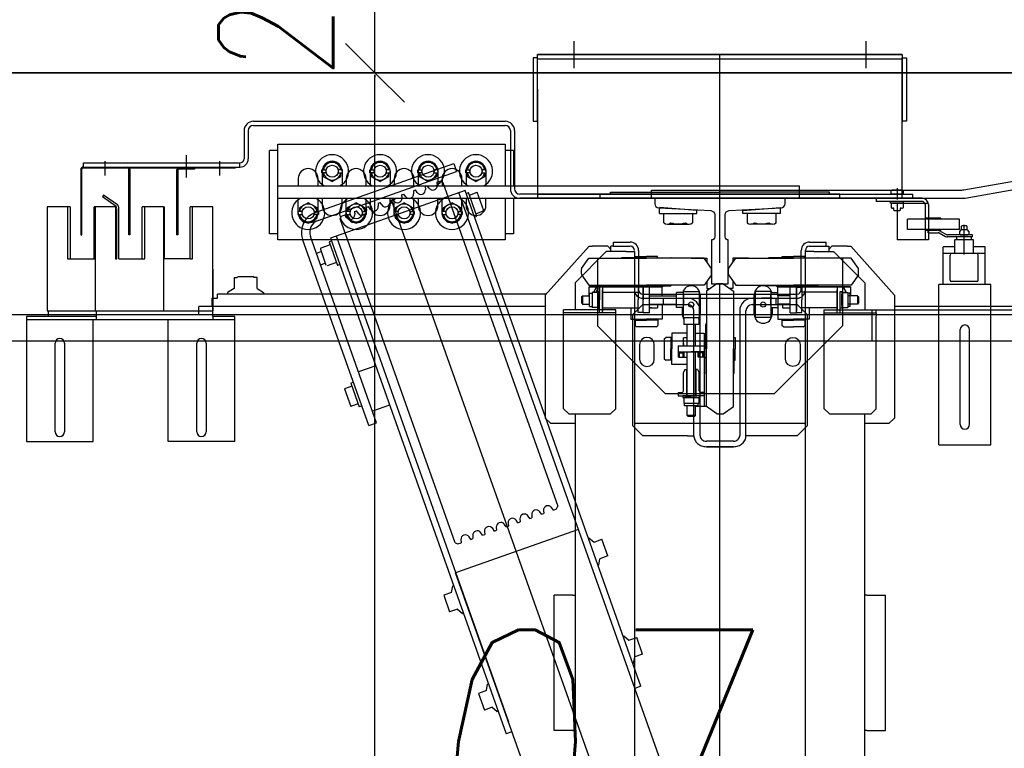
# Model space of a CAD drawing. Header units: millimetres. Extents: x 247761 to 294611, y 172579 to 236863.
# Tile 208 of 256: x 265059 to 266003, y 190407 to 191106. Entities that reach past the tile are written whole.
import ezdxf

# ---------------------------------------------------------------- set-up
doc = ezdxf.new("R2010")
doc.units = ezdxf.units.MM
for name, color, linetype in [('KOTY 50', 7, 'Continuous'), ('NOVÁ TENKÁ', 240, 'Continuous'), ('POPIS2', 2, 'Continuous'), ('ŽB', 3, 'Continuous')]:
    doc.layers.add(name, color=color, linetype=linetype)
doc.layers.add('PLOCHY_MISTNOSTI', color=180, linetype='Continuous', plot=False)
doc.styles.add('CS-ROMANS', font='romans.shx', dxfattribs={"width": 0.75, "oblique": 5})
doc.dimstyles.new('A_KÓTA_50', dxfattribs={"dimtxt": 110, "dimasz": 2, "dimexe": 100, "dimexo": 1500, "dimgap": 40, "dimtad": 1, "dimrnd": 1, "dimdsep": 46, "dimtxsty": 'CS-ROMANS', "dimblk": 'KOT_CARA20', "dimcen": 45, "dimse1": 1, "dimse2": 1, "dimclrd": 256, "dimclre": 256, "dimclrt": 256, "dimadec": 0, "dimazin": 0, "dimtfac": 1, "dimtix": 1, "dimtmove": 2, "dimatfit": 3, "dimldrblk": 'OBLIQUE', "dimfxl": 0, "dimtolj": 1, "dimarcsym": 0})

# ---------------------------------------------------------------- blocks, each defined once
blk = doc.blocks.new('KOT_CARA20')
for p, q in [((0, 20), (0, -20)), ((0, 0), (14.14, 14.14)), ((0, 0), (-14.14, -14.14))]:
    blk.add_line(p, q)
blk = doc.blocks.new('*D379')
at = {"layer": 'Defpoints', "color": 0, "ltscale": 5, "transparency": 16777216}
for p in [(265399.52, 191055.26), (265489.52, 191055.26), (265459.52, 188852.76)]:
    blk.add_point(p, dxfattribs=at)
at = {"layer": 'KOTY 50', "lineweight": -2, "ltscale": 5, "transparency": 16777216}
blk.add_line((265399.52, 188854.76), (265399.52, 191053.26), dxfattribs=at)
at = {"layer": 'KOTY 50', "lineweight": -2, "ltscale": 5, "transparency": 16777216, "xscale": 2, "yscale": 2, "zscale": 2}
for p, rotation in [((265399.52, 191055.26), 90), ((265399.52, 188852.76), 270)]:
    blk.add_blockref('KOT_CARA20', p, dxfattribs=dict(at, rotation=rotation))
at = {"layer": 'KOTY 50', "ltscale": 5, "transparency": 16777216, "insert": (265304.52, 189954.01), "char_height": 110, "attachment_point": 5, "rotation": 90, "style": 'CS-ROMANS'}
blk.add_mtext('\\A1;2202', dxfattribs=at)
blk = doc.blocks.new('_OBLIQUE')
at = {"color": 0, "linetype": 'ByBlock', "ltscale": 15}
blk.add_line((-0.5, -0.5), (0.5, 0.5), dxfattribs=at)
blk = doc.blocks.new('*D380')
at = {"layer": 'Defpoints', "color": 0, "ltscale": 5, "transparency": 16777216}
for p in [(265399.52, 191255.26), (265499.52, 191255.26), (265489.52, 191055.26)]:
    blk.add_point(p, dxfattribs=at)
at = {"layer": 'KOTY 50', "lineweight": -2, "ltscale": 5, "transparency": 16777216}
for p, q in [((265399.52, 191257.26), (265399.52, 191259.26)), ((265399.52, 191055.26), (265399.52, 191255.26)), ((265399.52, 191053.26), (265399.52, 191051.26))]:
    blk.add_line(p, q, dxfattribs=at)
at = {"layer": 'KOTY 50', "lineweight": -2, "ltscale": 5, "transparency": 16777216, "xscale": 2, "yscale": 2, "zscale": 2}
for p, rotation in [((265399.52, 191255.26), 270), ((265399.52, 191055.26), 90)]:
    blk.add_blockref('KOT_CARA20', p, dxfattribs=dict(at, rotation=rotation))
at = {"layer": 'KOTY 50', "ltscale": 5, "transparency": 16777216, "insert": (265304.52, 191155.26), "char_height": 110, "attachment_point": 5, "rotation": 90, "style": 'CS-ROMANS'}
blk.add_mtext('\\A1;200', dxfattribs=at)
blk = doc.blocks.new('10030_Elevator_0')
at = {"layer": 'NOVÁ TENKÁ'}
for p, q in [((775, 205), (775, 1880)), ((750, 205), (750, 1855)), ((773.4, 1595.35), (653.4, 1595.35)), ((653.4, 1595.35), (653.4, 1531.35)), ((770.4, 1395.35), (770.4, 1595.35)), ((773.4, 1574.35), (773.4, 1595.35)), ((773.4, 1528.35), (773.4, 1574.35)), ((778.9, 1574.35), (773.4, 1574.35)), ((662.9, 1567.85), (710.35, 1567.85)), ((709.85, 1558.85), (662.9, 1558.85)), ((747.9, 1558.85), (709.85, 1558.85)), ((710.35, 1567.85), (747.9, 1567.85)), ((778.9, 1553.85), (778.9, 1509.35)), ((917, 1540.5), (917, 1390.5)), ((917, 1540.5), (921, 1540.5)), ((921, 1540.5), (921, 1390.5)), ((653.4, 1531.35), (770.4, 1531.35)), ((878.9, 1529.35), (878.9, 1530.35)), ((773.4, 1528.35), (770.4, 1528.35)), ((778.9, 1528.35), (773.4, 1528.35)), ((879.26, 1509.31), (888.46, 1522.45)), ((880.8, 1508.02), (890.1, 1521.3)), ((890.1, 1521.3), (888.46, 1522.45)), ((922.76, 1520.19), (909.02, 1520.19)), ((778.9, 1507.85), (778.9, 1463.35)), ((828.9, 1508.55), (876.69, 1508.55)), ((828.9, 1506.55), (877.27, 1506.55)), ((878.9, 1463.85), (878.9, 1483.35)), ((778.9, 1482.35), (778.9, 1461.85)), ((653.4, 1459.35), (770.4, 1459.35)), ((653.4, 1395.35), (653.4, 1459.35)), ((653.4, 1395.35), (653.4, 1459.35)), ((878.9, 1463.85), (778.9, 1463.85)), ((778.9, 1461.85), (778.9, 1416.35)), ((828.9, 1463.85), (828.9, 1463.02)), ((828.9, 1463.85), (828.9, 1463.02)), ((828.9, 1438.35), (828.9, 1463.02)), ((878.9, 1463.02), (828.9, 1463.02)), ((878.9, 1464.02), (878.9, 1463.02)), ((914, 1451.19), (852, 1451.19)), ((852, 1450.19), (852, 1451.19)), ((914, 1450.19), (852, 1450.19)), ((915, 1434.19), (915, 1449.19)), ((916, 1434.19), (916, 1449.19)), ((828.9, 1438.35), (878.9, 1438.35)), ((928.4, 1442.19), (907.14, 1442.19)), ((662.9, 1431.85), (710.11, 1431.85)), ((710.11, 1431.85), (747.9, 1431.85)), ((775.16, 1430), (783, 1430)), ((783, 1097.5), (783, 1430)), ((916, 1434.19), (915, 1434.19)), ((710.11, 1422.85), (662.9, 1422.85)), ((747.9, 1422.85), (710.11, 1422.85)), ((791, 1417.5), (783, 1417.5)), ((791, 1417.5), (791, 1412)), ((773.4, 1416.35), (770.4, 1416.35)), ((773.4, 1395.35), (773.4, 1416.35)), ((773.4, 1416.35), (818.4, 1416.35)), ((818.9, 1416.35), (778.9, 1416.35)), ((791, 1412), (795, 1412)), ((795, 1096.61), (795, 1412)), ((922.76, 1410.19), (909.02, 1410.19)), ((796.72, 1402.25), (795, 1402.25)), ((800.33, 1396), (796.72, 1402.25)), ((653.4, 1395.35), (773.4, 1395.35)), ((811, 1396), (800.33, 1396)), ((811, 1396), (811, 1393)), ((811, 1393), (811.37, 1393)), ((811.37, 1393), (812, 1391.92)), ((812, 1391.92), (812, 1378.09)), ((917, 1390.5), (921, 1390.5)), ((952, 1386.5), (925, 1386.5)), ((952, 1382.5), (925, 1382.5)), ((800.33, 1374), (796.72, 1367.75)), ((800.33, 1374), (811, 1374)), ((811, 1377), (811.37, 1377)), ((811, 1374), (811, 1377)), ((811.37, 1377), (812, 1378.09)), ((957, 1377.5), (957, 1136)), ((961, 1377.5), (961, 1136)), ((796.72, 1367.75), (795, 1367.75)), ((853, 1362), (933, 1362)), ((853, 1354), (853, 1362)), ((933, 1354), (933, 1362)), ((847, 1136), (847, 1354)), ((847, 1354), (939, 1354)), ((887, 1354), (887, 854)), ((899, 1354), (899, 854)), ((939, 1354), (939, 1136)), ((868.11, 1333.47), (863.22, 1325)), ((871.59, 1333.47), (868.11, 1333.47)), ((874.41, 1334.78), (871.59, 1334.78)), ((871.59, 1334.78), (871.59, 1330.65)), ((873, 1334.5), (882, 1334.5)), ((874.41, 1330.65), (874.41, 1334.78)), ((877.89, 1333.47), (874.41, 1333.47)), ((882.78, 1325), (877.89, 1333.47)), ((882, 1334.5), (887, 1334.5)), ((906, 1334.5), (899, 1334.5)), ((668.73, 1266.94), (847.84, 1330.33)), ((671.39, 1259.4), (850.51, 1322.79)), ((863.22, 1325), (868.11, 1316.53)), ((877.89, 1316.53), (882.78, 1325)), ((838.05, 1313.32), (822.78, 1307.92)), ((823.17, 1313.12), (824.76, 1308.62)), ((834.48, 1317.12), (836.07, 1312.62)), ((865.82, 1315.48), (912.87, 1182.56)), ((868.11, 1316.53), (871.59, 1316.53)), ((871.59, 1315.22), (871.59, 1319.35)), ((874.41, 1315.22), (871.59, 1315.22)), ((873, 1315.5), (882, 1315.5)), ((873.36, 1318.15), (920.41, 1185.23)), ((874.41, 1319.35), (874.41, 1315.22)), ((874.41, 1316.53), (877.89, 1316.53)), ((882, 1315.5), (887, 1315.5)), ((899, 1315.5), (906, 1315.5)), ((848.8, 1303.63), (372.74, 1135.13)), ((825.35, 1297.97), (822.23, 1306.77)), ((845.14, 1304.98), (822.52, 1296.97)), ((842.31, 1303.98), (839.2, 1312.78)), ((845.98, 1302.62), (845.14, 1304.98)), ((894.59, 1174.5), (848.8, 1303.63)), ((887, 1311.5), (880, 1311.5)), ((904, 1311.5), (899, 1311.5)), ((908.11, 1310.47), (903.22, 1302)), ((913, 1311.5), (904, 1311.5)), ((911.59, 1310.47), (908.11, 1310.47)), ((911.59, 1307.65), (911.59, 1311.78)), ((911.59, 1311.78), (914.41, 1311.78)), ((914.41, 1311.78), (914.41, 1307.65)), ((917.89, 1310.47), (914.41, 1310.47)), ((922.78, 1302), (917.89, 1310.47)), ((556.33, 1183.91), (867.34, 1294.23)), ((737.59, 1257.9), (850.81, 1297.97)), ((823.35, 1294.62), (822.52, 1296.97)), ((867.34, 1294.23), (869.89, 1293.02)), ((903.22, 1302), (908.11, 1293.53)), ((911.59, 1296.35), (911.59, 1292.22)), ((914.41, 1292.22), (914.41, 1296.35)), ((917.89, 1293.53), (922.78, 1302)), ((704.04, 1290.05), (687.07, 1284.04)), ((704.04, 1290.05), (704.31, 1289.29)), ((706.54, 1282.98), (704.31, 1289.29)), ((868.11, 1287.47), (863.22, 1279)), ((871.59, 1287.47), (868.11, 1287.47)), ((868.61, 1288.22), (871.01, 1289.87)), ((869.89, 1293.02), (871.01, 1289.87)), ((874.41, 1288.78), (871.59, 1288.78)), ((871.59, 1288.78), (871.59, 1284.65)), ((873, 1288.5), (882, 1288.5)), ((874.41, 1284.65), (874.41, 1288.78)), ((877.89, 1287.47), (874.41, 1287.47)), ((882.78, 1279), (877.89, 1287.47)), ((880, 1292.5), (887, 1292.5)), ((882, 1288.5), (887, 1288.5)), ((904, 1292.5), (899, 1292.5)), ((906, 1288.5), (899, 1288.5)), ((913, 1292.5), (904, 1292.5)), ((908.11, 1293.53), (911.59, 1293.53)), ((911.59, 1292.22), (914.41, 1292.22)), ((914.41, 1293.53), (917.89, 1293.53)), ((709.37, 1283.98), (686.75, 1275.97)), ((687.58, 1273.61), (686.75, 1275.97)), ((687.34, 1283.28), (687.07, 1284.04)), ((689.57, 1276.97), (687.34, 1283.28)), ((710.2, 1281.62), (709.37, 1283.98)), ((726.25, 1260.25), (720.41, 1276.75)), ((863.22, 1279), (868.11, 1270.53)), ((874.29, 1280.62), (871.38, 1280.39)), ((872.62, 1276.91), (875.02, 1278.56)), ((874.29, 1280.62), (875.02, 1278.56)), ((877.89, 1270.53), (882.78, 1279)), ((668.73, 1266.94), (671.39, 1259.4)), ((868.11, 1270.53), (871.59, 1270.53)), ((871.59, 1269.22), (871.59, 1273.35)), ((874.41, 1269.22), (871.59, 1269.22)), ((873, 1269.5), (882, 1269.5)), ((874.41, 1273.35), (874.41, 1269.22)), ((874.41, 1270.53), (877.89, 1270.53)), ((878.3, 1269.31), (875.4, 1269.08)), ((876.63, 1265.6), (879.03, 1267.25)), ((878.3, 1269.31), (879.03, 1267.25)), ((882, 1269.5), (887, 1269.5)), ((899, 1269.5), (906, 1269.5)), ((911.59, 1261.65), (911.59, 1265.78)), ((911.59, 1265.78), (914.41, 1265.78)), ((914.41, 1265.78), (914.41, 1261.65)), ((737.59, 1257.9), (384.17, 1132.81)), ((688.55, 1246.9), (682.71, 1263.4)), ((882.31, 1258), (879.41, 1257.77)), ((887, 1265.5), (880, 1265.5)), ((882.31, 1258), (883.04, 1255.94)), ((904, 1265.5), (899, 1265.5)), ((908.11, 1264.47), (903.22, 1256)), ((913, 1265.5), (904, 1265.5)), ((911.59, 1264.47), (908.11, 1264.47)), ((917.89, 1264.47), (914.41, 1264.47)), ((922.78, 1256), (917.89, 1264.47)), ((880.64, 1254.29), (883.04, 1255.94)), ((903.22, 1256), (908.11, 1247.53)), ((908.11, 1247.53), (911.59, 1247.53)), ((911.59, 1250.35), (911.59, 1246.22)), ((914.41, 1246.22), (914.41, 1250.35)), ((914.41, 1247.53), (917.89, 1247.53)), ((917.89, 1247.53), (922.78, 1256)), ((-885.49, 616.04), (885.09, 1245.09)), ((868.11, 1241.47), (863.22, 1233)), ((871.59, 1241.47), (868.11, 1241.47)), ((874.41, 1242.78), (871.59, 1242.78)), ((871.59, 1242.78), (871.59, 1238.65)), ((873, 1242.5), (882, 1242.5)), ((874.41, 1238.65), (874.41, 1242.78)), ((877.89, 1241.47), (874.41, 1241.47)), ((882.78, 1233), (877.89, 1241.47)), ((880, 1246.5), (887, 1246.5)), ((882, 1242.5), (887, 1242.5)), ((886.32, 1246.69), (883.42, 1246.46)), ((884.65, 1242.98), (887.05, 1244.63)), ((886.32, 1246.69), (887.05, 1244.63)), ((904, 1246.5), (899, 1246.5)), ((906, 1242.5), (899, 1242.5)), ((913, 1246.5), (904, 1246.5)), ((911.59, 1246.22), (914.41, 1246.22)), ((863.22, 1233), (868.11, 1224.53)), ((877.89, 1224.53), (882.78, 1233)), ((890.33, 1235.38), (887.43, 1235.15)), ((888.67, 1231.67), (891.07, 1233.32)), ((890.33, 1235.38), (891.07, 1233.32)), ((868.11, 1224.53), (871.59, 1224.53)), ((871.59, 1223.22), (871.59, 1227.35)), ((874.41, 1223.22), (871.59, 1223.22)), ((873, 1223.5), (882, 1223.5)), ((874.41, 1227.35), (874.41, 1223.22)), ((874.41, 1224.53), (877.89, 1224.53)), ((887, 1219.5), (880, 1219.5)), ((882, 1223.5), (887, 1223.5)), ((894.35, 1224.07), (891.44, 1223.84)), ((892.68, 1220.36), (895.08, 1222.01)), ((894.35, 1224.07), (895.08, 1222.01)), ((899, 1223.5), (906, 1223.5)), ((904, 1219.5), (899, 1219.5)), ((913, 1219.5), (904, 1219.5)), ((911.59, 1215.65), (911.59, 1219.78)), ((911.59, 1219.78), (914.41, 1219.78)), ((914.41, 1219.78), (914.41, 1215.65)), ((898.36, 1212.76), (895.46, 1212.53)), ((896.69, 1209.05), (899.09, 1210.7)), ((898.36, 1212.76), (899.09, 1210.7)), ((908.11, 1218.47), (903.22, 1210)), ((903.22, 1210), (908.11, 1201.53)), ((911.59, 1218.47), (908.11, 1218.47)), ((917.89, 1218.47), (914.41, 1218.47)), ((922.78, 1210), (917.89, 1218.47)), ((917.89, 1201.53), (922.78, 1210)), ((880, 1200.5), (887, 1200.5)), ((904, 1200.5), (899, 1200.5)), ((902.37, 1201.45), (899.47, 1201.22)), ((902.37, 1201.45), (903.49, 1198.3)), ((913, 1200.5), (904, 1200.5)), ((908.11, 1201.53), (911.59, 1201.53)), ((911.59, 1204.35), (911.59, 1200.22)), ((911.59, 1200.22), (914.41, 1200.22)), ((914.41, 1200.22), (914.41, 1204.35)), ((914.41, 1201.53), (917.89, 1201.53)), ((505.9, 1194.99), (489.88, 1189.32)), ((508.57, 1187.45), (505.9, 1194.99)), ((902.27, 1195.75), (591.26, 1085.42)), ((868.11, 1195.47), (863.22, 1187)), ((871.59, 1195.47), (868.11, 1195.47)), ((874.41, 1196.78), (871.59, 1196.78)), ((871.59, 1196.78), (871.59, 1192.65)), ((873, 1196.5), (882, 1196.5)), ((874.41, 1192.65), (874.41, 1196.78)), ((877.89, 1195.47), (874.41, 1195.47)), ((882.78, 1187), (877.89, 1195.47)), ((882, 1196.5), (887, 1196.5)), ((906, 1196.5), (899, 1196.5)), ((903.49, 1198.3), (902.27, 1195.75)), ((-891.82, 679.78), (527.46, 1183.53)), ((492.54, 1181.78), (488.42, 1176.95)), ((492.54, 1181.78), (489.88, 1189.32)), ((508.57, 1187.45), (514.81, 1186.29)), ((514.81, 1186.29), (515.09, 1185.51)), ((569.17, 1065.69), (527.46, 1183.53)), ((556.32, 1183.91), (555.11, 1181.35)), ((555.11, 1181.35), (556.23, 1178.2)), ((863.22, 1187), (868.11, 1178.53)), ((871.59, 1177.22), (871.59, 1181.35)), ((874.41, 1181.35), (874.41, 1177.22)), ((877.89, 1178.53), (882.78, 1187)), ((920.41, 1185.23), (912.87, 1182.56)), ((-526.87, 676.67), (892.48, 1180.44)), ((418.45, 1005.98), (894.59, 1174.5)), ((488.42, 1176.95), (488.69, 1176.17)), ((559.13, 1178.43), (556.23, 1178.2)), ((868.11, 1178.53), (871.59, 1178.53)), ((874.41, 1177.22), (871.59, 1177.22)), ((873, 1177.5), (882, 1177.5)), ((874.41, 1178.53), (877.89, 1178.53)), ((887, 1173.5), (880, 1173.5)), ((882, 1177.5), (887, 1177.5)), ((891.69, 1173.48), (892.52, 1171.12)), ((899, 1177.5), (906, 1177.5)), ((904, 1173.5), (899, 1173.5)), ((908.11, 1172.47), (903.22, 1164)), ((913, 1173.5), (904, 1173.5)), ((911.59, 1172.47), (908.11, 1172.47)), ((911.59, 1169.65), (911.59, 1173.78)), ((911.59, 1173.78), (914.41, 1173.78)), ((914.41, 1173.78), (914.41, 1169.65)), ((917.89, 1172.47), (914.41, 1172.47)), ((922.78, 1164), (917.89, 1172.47)), ((559.51, 1168.95), (561.91, 1170.61)), ((559.51, 1168.95), (560.24, 1166.89)), ((563.14, 1167.12), (560.24, 1166.89)), ((869.06, 1165.47), (869.9, 1163.11)), ((869.9, 1163.11), (892.52, 1171.12)), ((874.92, 1156.4), (872.25, 1163.95)), ((874.92, 1156.4), (892.83, 1162.74)), ((890.16, 1170.28), (892.83, 1162.74)), ((903.22, 1164), (908.11, 1155.53)), ((917.89, 1155.53), (922.78, 1164)), ((411.63, 1161.62), (395.61, 1155.95)), ((398.28, 1148.41), (395.61, 1155.95)), ((414.3, 1154.08), (411.63, 1161.62)), ((414.3, 1154.08), (420.55, 1152.92)), ((420.55, 1152.92), (420.82, 1152.15)), ((563.52, 1157.64), (565.92, 1159.3)), ((563.52, 1157.64), (564.25, 1155.58)), ((567.15, 1155.82), (564.25, 1155.58)), ((880, 1154.5), (887, 1154.5)), ((904, 1154.5), (899, 1154.5)), ((913, 1154.5), (904, 1154.5)), ((908.11, 1155.53), (911.59, 1155.53)), ((911.59, 1158.35), (911.59, 1154.22)), ((911.59, 1154.22), (914.41, 1154.22)), ((914.41, 1154.22), (914.41, 1158.35)), ((914.41, 1155.53), (917.89, 1155.53)), ((398.28, 1148.41), (394.15, 1143.58)), ((394.15, 1143.58), (394.43, 1142.8)), ((567.53, 1146.34), (569.93, 1147.99)), ((567.53, 1146.34), (568.26, 1144.28)), ((571.16, 1144.51), (568.26, 1144.28)), ((374.74, 1129.47), (372.74, 1135.13)), ((571.54, 1135.03), (573.94, 1136.68)), ((571.54, 1135.03), (572.27, 1132.97)), ((887, 1136), (847, 1136)), ((853, 1128), (853, 1136)), ((939, 1136), (899, 1136)), ((933, 1128), (933, 1136)), ((575.18, 1133.2), (572.27, 1132.97)), ((575.55, 1123.72), (577.95, 1125.37)), ((887, 1128), (853, 1128)), ((952, 1131), (896, 1131)), ((952, 1127), (896, 1127)), ((933, 1128), (899, 1128)), ((575.55, 1123.72), (576.28, 1121.66)), ((579.19, 1121.89), (576.28, 1121.66)), ((891, 815), (891, 1122)), ((579.57, 1112.41), (581.96, 1114.06)), ((579.57, 1112.41), (580.3, 1110.35)), ((583.2, 1110.58), (580.3, 1110.35)), ((583.58, 1101.1), (585.98, 1102.75)), ((583.58, 1101.1), (584.31, 1099.04)), ((587.21, 1099.27), (584.31, 1099.04)), ((676, 1097.5), (671, 1092.5)), ((794, 1097.5), (676, 1097.5)), ((841, 1055.5), (794, 1097.5)), ((991.79, 1105), (887, 1105)), ((887, 1105), (887, 755)), ((887, 755), (887, 1105)), ((887, 1105), (887, 755)), ((891, 1105), (891, 755)), ((960, 1105), (1025, 1105)), ((1021, 1105), (1021, 755)), ((1025, 1105), (1025, 755)), ((1025, 755), (1025, 1105)), ((1025, 1105), (1025, 755)), ((376, 1089), (506, 1089)), ((376, 1077), (376, 1089)), ((506, 1077), (506, 1089)), ((587.59, 1089.79), (589.99, 1091.44)), ((587.59, 1089.79), (588.71, 1086.64)), ((588.71, 1086.64), (591.26, 1085.42)), ((671, 1092.5), (671, 1069)), ((376, 1071), (376, 1077)), ((506, 1071), (506, 1077)), ((685, 1080), (680, 1075)), ((685, 1080), (780, 1080)), ((777, 1030), (777, 1080)), ((780, 1030), (780, 1080)), ((680, 1069), (-806, 1069)), ((376, 1071), (376, 1069)), ((506, 1071), (506, 1069)), ((680, 1075), (680, 1035)), ((806, 1069), (780, 1069)), ((836, 1039), (806, 1069)), ((1037.91, 1070.03), (1012.09, 1070.03)), ((786.5, 1062.89), (785.5, 1061.89)), ((793.5, 1061.89), (785.5, 1061.89)), ((785.5, 1061.89), (785.5, 1055.1)), ((792.5, 1062.89), (786.5, 1062.89)), ((793.5, 1061.89), (792.5, 1062.89)), ((793.5, 1061.89), (793.5, 1055.1)), ((813.5, 1062.89), (803.5, 1055.88)), ((819.5, 1062.89), (829.5, 1055.88)), ((561.08, 1055.59), (556.95, 1050.76)), ((556.95, 1050.76), (559.62, 1043.22)), ((560.8, 1056.36), (561.08, 1055.59)), ((796.69, 1052.6), (782.31, 1052.6)), ((782.31, 1047.5), (782.31, 1052.6)), ((783, 1055.1), (783, 1052.6)), ((783, 1055.1), (796, 1055.1)), ((793.5, 1055.5), (802, 1055.5)), ((796, 1055.1), (796, 1052.6)), ((796.69, 1047.5), (796.69, 1052.6)), ((802, 985.5), (802, 1055.5)), ((802, 1055), (802, 985)), ((802, 1055), (802, 985)), ((803.5, 1055.88), (803.5, 1000.5)), ((829.5, 1055.88), (829.5, 1000.5)), ((841, 1055.5), (841, 1052.5)), ((841, 1037.5), (841, 1052.5)), ((534.41, 1047.02), (534.68, 1046.24)), ((534.68, 1046.24), (540.92, 1045.09)), ((543.59, 1037.54), (540.92, 1045.09)), ((543.59, 1037.54), (559.62, 1043.22)), ((764.5, 1047.5), (699.5, 982.5)), ((829.5, 1047.5), (764.5, 1047.5)), ((777, 1045.5), (789.5, 1045.5)), ((777, 1042.5), (777, 1045.5)), ((777, 1042.5), (780.5, 1042.5)), ((799, 1042.5), (778.5, 1042.5)), ((778.5, 1042.5), (799, 1042.5)), ((797.5, 1047.1), (781.5, 1047.1)), ((781.5, 1047.1), (781.5, 1045.5)), ((781.5, 1045.5), (797.5, 1045.5)), ((782, 1042.5), (782, 1008.5)), ((784.11, 1047.1), (794.89, 1047.1)), ((802, 1045.5), (789.5, 1045.5)), ((797, 1042.5), (797, 1008.5)), ((797.5, 1045.5), (797.5, 1047.1)), ((802, 1042.5), (798.5, 1042.5)), ((802, 1042.5), (802, 1045.5)), ((887, 1045), (887, 745)), ((887, 1045), (891, 1045)), ((891, 1045), (891, 745)), ((680, 1035), (685, 1030)), ((685, 1030), (780, 1030)), ((836, 1020), (836, 1039)), ((836, 1034.5), (841, 1034.5)), ((838, 1034.5), (841, 1037.5)), ((841, 1032), (841, 1034.5)), ((841, 1032), (841, 1016)), ((841, 1032), (845, 1032)), ((845, 1032), (845, 1016)), ((891, 1035), (893, 1035)), ((893, 1035), (893, 930)), ((466.81, 1022.22), (462.68, 1017.39)), ((466.53, 1023), (466.81, 1022.22)), ((803, 1000.5), (803, 1024)), ((830, 1000.5), (830, 1024)), ((836, 1012), (-837, 1012)), ((418.45, 1005.98), (416.45, 1011.64)), ((440.14, 1013.66), (440.41, 1012.88)), ((440.41, 1012.88), (446.66, 1011.72)), ((449.32, 1004.18), (446.66, 1011.72)), ((462.68, 1017.39), (465.35, 1009.85)), ((669, 1014), (659, 1004)), ((775, 1014), (669, 1014)), ((671, 1012), (671, 848)), ((763.5, 1009.98), (764.97, 1011.45)), ((771, 1011.45), (764.97, 1011.45)), ((770, 1011.45), (770, 1000.5)), ((771, 1015.5), (771, 1000.5)), ((782, 1015.5), (771, 1015.5)), ((771, 1011.45), (771, 1000.5)), ((785, 1004), (775, 1014)), ((830, 1011.25), (831, 1011.25)), ((831, 1011.25), (831, 1000.5)), ((836, 1020), (836, 1012)), ((449.32, 1004.18), (465.35, 1009.85)), ((659, 961), (659, 1004)), ((763.5, 991.02), (763.5, 1009.98)), ((777, 997.5), (777, 1003.5)), ((777, 1003.5), (802, 1003.5)), ((777.25, 1008.5), (789.5, 1008.5)), ((777.25, 1003.5), (777.25, 1008.5)), ((785, 1004), (785, 961)), ((801.75, 1008.5), (789.5, 1008.5)), ((801.75, 1003.5), (789.5, 1003.5)), ((791, 1004), (791, 930)), ((795, 1004), (795, 930)), ((837, 1008), (799, 1008)), ((801.75, 1003.5), (801.75, 1008.5)), ((802, 992), (802, 1009)), ((803, 1009), (802, 1009)), ((770, 989.55), (770, 1000.5)), ((771, 985.5), (771, 1000.5)), ((771, 989.55), (771, 1000.5)), ((777, 997.5), (802, 997.5)), ((782, 997.5), (782, 989.95)), ((782, 995.5), (782, 997.5)), ((785.5, 997.5), (785.5, 971.5)), ((793.5, 997.5), (793.5, 971.5)), ((803, 992), (802, 992)), ((803, 1000.5), (803, 977)), ((803.5, 945.12), (803.5, 1000.5)), ((829.5, 945.12), (829.5, 1000.5)), ((830, 1000.5), (830, 977)), ((831, 989.75), (831, 1000.5)), ((887, 995.5), (887, 698.04)), ((887, 995.5), (895, 995.5)), ((895, 995.5), (895, 698.04)), ((699.5, 982.5), (699.5, 877.5)), ((733.02, 983.5), (731.55, 982.03)), ((751.98, 983.5), (733.02, 983.5)), ((751.98, 983.5), (753.45, 982.03)), ((763.5, 991.02), (764.97, 989.55)), ((771, 989.55), (764.97, 989.55)), ((785.5, 985.5), (771, 985.5)), ((785.5, 989.95), (782, 989.95)), ((785, 984), (791, 984)), ((791, 984), (791, 961)), ((793.5, 985.5), (802, 985.5)), ((803, 984), (802, 985)), ((803, 984), (802, 985)), ((830, 989.75), (831, 989.75)), ((863.57, 983.86), (872.38, 983.86)), ((872.38, 988), (872.38, 952)), ((872.38, 988), (878.28, 988)), ((872.38, 983.86), (872.38, 956.14)), ((875.38, 952), (878.28, 988)), ((727.5, 976), (742.5, 976)), ((727.5, 961.5), (727.5, 976)), ((731.55, 976), (731.55, 982.03)), ((731.55, 977), (742.5, 977)), ((731.55, 976), (742.5, 976)), ((753.45, 977), (742.5, 977)), ((757.5, 976), (742.5, 976)), ((753.45, 976), (742.5, 976)), ((753.45, 976), (753.45, 982.03)), ((757.5, 961.5), (757.5, 976)), ((862.28, 980.39), (862.28, 959.61)), ((687.9, 951), (687.9, 964)), ((687.9, 964), (690.4, 964)), ((690.4, 964.69), (690.4, 950.31)), ((695.9, 964.69), (690.4, 964.69)), ((695.9, 965.5), (695.9, 949.5)), ((697.5, 965.5), (695.9, 965.5)), ((697.5, 970), (697.5, 957.5)), ((700.5, 970), (697.5, 970)), ((697.5, 949.5), (697.5, 965.5)), ((700.5, 970), (700.5, 966.5)), ((700.51, 966.79), (700.65, 965.85)), ((702, 965), (719.9, 965)), ((722.5, 963.5), (719.9, 965)), ((722.5, 963.5), (722.5, 961.5)), ((734.5, 969.75), (734.5, 961.5)), ((734.5, 969.75), (739.5, 969.75)), ((734.5, 968.75), (738.5, 968.75)), ((734.5, 965.25), (738.5, 965.25)), ((734.5, 964.25), (739.5, 964.25)), ((738.5, 968.75), (738.5, 965.25)), ((738.5, 965.25), (738.5, 967)), ((739.5, 970), (739.5, 945)), ((745.5, 970), (739.5, 970)), ((739.5, 969.75), (739.5, 957.5)), ((745.5, 970), (745.5, 945)), ((747.5, 965), (745.5, 965)), ((745.5, 965), (753.05, 965)), ((753.05, 961.5), (753.05, 965)), ((765.99, 950.32), (765.99, 964.7)), ((772.5, 964.7), (765.99, 964.7)), ((772.5, 965), (797.5, 965)), ((772.5, 965), (772.5, 950)), ((775.5, 966), (782.31, 966)), ((782.31, 965), (782.31, 971.5)), ((782.31, 971.5), (796.69, 971.5)), ((794.89, 965), (784.11, 965)), ((796.69, 965), (796.69, 971.5)), ((797.5, 965), (797.5, 950)), ((659, 961), (659, 955)), ((659, 955), (779, 955)), ((677.5, 960.5), (678.5, 961.5)), ((677.5, 954.5), (677.5, 960.5)), ((678.5, 953.5), (677.5, 954.5)), ((678.5, 961.5), (687.9, 961.5)), ((678.5, 953.5), (678.5, 961.5)), ((695.9, 952.11), (695.9, 962.89)), ((722.5, 962), (697.5, 962)), ((697.5, 961.5), (739.5, 961.5)), ((697.5, 950), (697.5, 957.5)), ((697.5, 945), (697.5, 957.5)), ((697.5, 950), (697.5, 954.5)), ((739.5, 945.25), (739.5, 957.5)), ((745.5, 961.5), (765.99, 961.5)), ((772.49, 962.9), (772.49, 952.11)), ((829.5, 957.5), (829.5, 942.5)), ((872.38, 956.14), (863.57, 956.14)), ((659, 949), (779, 949)), ((678.5, 953.5), (687.9, 953.5)), ((687.5, 953.5), (687.5, 945)), ((687.5, 953.5), (687.5, 943)), ((700.5, 945), (687.5, 945)), ((687.9, 951), (690.4, 951)), ((695.9, 950.31), (690.4, 950.31)), ((695.9, 949.5), (697.5, 949.5)), ((697.5, 953.5), (739.5, 953.5)), ((722.5, 953), (697.5, 953)), ((757.5, 945), (698.84, 945)), ((700.5, 945), (700.5, 948.5)), ((702, 950), (719.9, 950)), ((722.5, 951.5), (719.9, 950)), ((722.5, 951.5), (722.5, 953.5)), ((751, 945), (734, 945)), ((734, 943.5), (734, 945)), ((734.5, 945), (734.5, 950.75)), ((734.5, 950.75), (739.5, 950.75)), ((734.5, 949.75), (738.5, 949.75)), ((734.5, 946.25), (738.5, 946.25)), ((734.5, 945.25), (739.5, 945.25)), ((734.5, 945.25), (739.5, 945.25)), ((738.5, 946.5), (738.5, 949.75)), ((738.5, 946.25), (738.5, 949.75)), ((745.5, 953.5), (765.99, 953.5)), ((751, 943.5), (751, 945)), ((757.5, 953.5), (757.5, 945)), ((772.5, 950.32), (765.99, 950.32)), ((797.5, 950), (772.5, 950)), ((794.5, 949), (775.5, 949)), ((813.5, 938.11), (803.5, 945.12)), ((819.5, 938.11), (829.5, 945.12)), ((872.38, 952), (875.38, 952)), ((648.54, 943), (648.54, 917)), ((648.54, 917), (648.54, 943)), ((653.77, 917), (653.77, 943)), ((680.11, 933), (687.12, 943)), ((687.12, 943), (742.5, 943)), ((742.5, 943.5), (719, 943.5)), ((742.5, 943.5), (766, 943.5)), ((797.88, 943), (742.5, 943)), ((804.89, 933), (797.88, 943)), ((807.24, 942.5), (800.5, 942.5)), ((800.5, 942.5), (800.5, 939.26)), ((829.5, 942.5), (825.76, 942.5)), ((-805, 930), (805, 930)), ((-750, 930), (750, 930)), ((680.11, 927), (687.12, 917)), ((791, 930), (791, 856)), ((795, 930), (795, 856)), ((804.89, 927), (797.88, 917)), ((825.18, 930), (948.82, 930)), ((887, 930), (887, 715.55)), ((887, 930), (1025, 930)), ((893, 825), (893, 930)), ((687.12, 917), (742.5, 917)), ((742.5, 916.5), (719, 916.5)), ((731.75, 916.5), (731.75, 915.5)), ((797.88, 917), (742.5, 917)), ((742.5, 916.5), (766, 916.5)), ((753.25, 916.5), (753.25, 915.5)), ((800.5, 917.5), (800.5, 920.74)), ((807.24, 917.5), (800.5, 917.5)), ((813.5, 921.89), (803.5, 914.88)), ((819.5, 921.89), (829.5, 914.88)), ((829.5, 917.5), (825.76, 917.5)), ((829.5, 902.5), (829.5, 917.5)), ((779, 911), (659, 911)), ((731.75, 915.5), (742.5, 915.5)), ((753.25, 915.5), (742.5, 915.5)), ((803.5, 914.88), (803.5, 859.5)), ((829.5, 914.88), (829.5, 859.5)), ((872.38, 872), (872.38, 908)), ((872.38, 908), (875.38, 908)), ((875.38, 908), (878.28, 872)), ((659, 899), (659, 905)), ((659, 905), (779, 905)), ((659, 856), (659, 899)), ((785, 899), (785, 856)), ((791, 899), (791, 876)), ((862.28, 879.61), (862.28, 900.39)), ((872.38, 903.86), (863.57, 903.86)), ((872.38, 876.14), (872.38, 903.86)), ((772.5, 896), (797.5, 896)), ((772.5, 881), (772.5, 896)), ((775.5, 897), (794.5, 897)), ((791, 880), (791, 890)), ((797.5, 881), (797.5, 896)), ((797.5, 881), (772.5, 881)), ((782.31, 880), (775.5, 880)), ((782.31, 881), (782.31, 874.5)), ((784.11, 881), (794.89, 881)), ((796.69, 881), (796.69, 874.5)), ((803, 859.5), (803, 883)), ((830, 859.5), (830, 883)), ((764.5, 812.5), (699.5, 877.5)), ((763.5, 868.98), (764.97, 870.45)), ((771, 870.45), (764.97, 870.45)), ((770, 870.45), (770, 859.5)), ((785.5, 874.5), (771, 874.5)), ((771, 874.5), (771, 859.5)), ((771, 870.45), (771, 859.5)), ((782, 870.05), (782, 862.5)), ((785.5, 870.05), (782, 870.05)), ((794.89, 874.5), (784.11, 874.5)), ((785, 876), (791, 876)), ((785.5, 862.5), (785.5, 874.5)), ((793.5, 874.5), (802, 874.5)), ((793.5, 862.5), (793.5, 874.5)), ((803, 876), (802, 875)), ((802, 805), (802, 875)), ((802, 874.5), (802, 804.5)), ((830, 870.25), (831, 870.25)), ((831, 870.25), (831, 859.5)), ((863.57, 876.14), (872.38, 876.14)), ((872.38, 872), (878.28, 872)), ((763.5, 868.98), (763.5, 859.5)), ((777, 862.5), (802, 862.5)), ((777, 862.5), (777, 856.5)), ((803, 868), (802, 868)), ((802, 868), (802, 851)), ((659, 856), (669, 846)), ((763.5, 850.02), (763.5, 859.5)), ((770, 848.55), (770, 859.5)), ((771, 844.5), (771, 859.5)), ((771, 848.55), (771, 859.5)), ((775, 846), (785, 856)), ((777, 856.5), (802, 856.5)), ((777.25, 856.5), (789.5, 856.5)), ((777.25, 856.5), (777.25, 851.5)), ((777.25, 851.5), (789.5, 851.5)), ((799, 856.5), (778.5, 856.5)), ((782, 817.5), (782, 851.5)), ((801.75, 856.5), (789.5, 856.5)), ((801.75, 851.5), (789.5, 851.5)), ((797, 817.5), (797, 851.5)), ((799, 852), (837, 852)), ((801.75, 856.5), (801.75, 851.5)), ((803, 851), (802, 851)), ((803, 859.5), (803, 836)), ((803.5, 804.12), (803.5, 859.5)), ((829.5, 804.12), (829.5, 859.5)), ((830, 859.5), (830, 836)), ((831, 848.75), (831, 859.5)), ((899, 854), (887, 854)), ((-836, 848), (836, 848)), ((669, 846), (775, 846)), ((763.5, 850.02), (764.97, 848.55)), ((771, 848.55), (764.97, 848.55)), ((782, 844.5), (771, 844.5)), ((799, 848), (837, 848)), ((830, 848.75), (831, 848.75)), ((836, 840), (836, 848)), ((841, 844), (841, 828)), ((845, 844), (845, 828)), ((836, 840), (836, 821)), ((685, 830), (680, 825)), ((680, 825), (680, 785)), ((685, 830), (780, 830)), ((777, 830), (777, 780)), ((780, 830), (780, 780)), ((841, 825.5), (836, 825.5)), ((841, 822.5), (838, 825.5)), ((841, 828), (841, 825.5)), ((841, 828), (845, 828)), ((841, 807.5), (841, 822.5)), ((891, 825), (893, 825)), ((829.5, 812.5), (764.5, 812.5)), ((777, 817.5), (780.5, 817.5)), ((777, 817.5), (777, 814.5)), ((777, 814.5), (789.5, 814.5)), ((778.5, 817.5), (799, 817.5)), ((798.5, 817.5), (780.5, 817.5)), ((781.5, 814.5), (797.5, 814.5)), ((781.5, 812.9), (781.5, 814.5)), ((797.5, 812.9), (781.5, 812.9)), ((782.31, 812.9), (782.31, 807.4)), ((784.11, 812.9), (794.89, 812.9)), ((796.69, 812.9), (796.69, 807.4)), ((797.5, 814.5), (797.5, 812.9)), ((802, 817.5), (798.5, 817.5)), ((802, 817.5), (802, 814.5)), ((806, 791), (836, 821)), ((887, 815), (891, 815)), ((796.69, 807.4), (782.31, 807.4)), ((783, 804.9), (783, 807.4)), ((783, 804.9), (796, 804.9)), ((785.5, 798.11), (785.5, 807.4)), ((793.5, 798.11), (793.5, 807.4)), ((793.5, 804.5), (802, 804.5)), ((794, 762.5), (841, 804.5)), ((796, 804.9), (796, 807.4)), ((813.5, 797.11), (803.5, 804.12)), ((819.5, 797.11), (829.5, 804.12)), ((841, 807.5), (841, 804.5)), ((793.5, 798.11), (785.5, 798.11)), ((786.5, 797.11), (785.5, 798.11)), ((792.5, 797.11), (786.5, 797.11)), ((793.5, 798.11), (792.5, 797.11)), ((-806, 791), (680, 791)), ((376, 789), (376, 791)), ((376, 789), (376, 783)), ((506, 789), (506, 791)), ((506, 789), (506, 783)), ((671, 791), (671, 767.5)), ((680, 785), (685, 780)), ((806, 791), (780, 791)), ((1037.91, 789.97), (1012.09, 789.97)), ((376, 783), (376, 771)), ((506, 783), (506, 771)), ((685, 780), (774, 780)), ((750, 784), (780, 784)), ((750, 558), (750, 784)), ((777, 780), (774, 780)), ((777, 780), (780, 780)), ((780, 784), (780, 558)), ((887, 780), (884, 780)), ((884, 760), (884, 780)), ((887, 736), (887, 780)), ((376, 771), (506, 771)), ((671, 767.5), (676, 762.5)), ((881.86, 765.77), (877.94, 765.77)), ((882.4, 766.25), (884, 766.25)), ((882.4, 753.75), (882.4, 766.25)), ((884, 760), (884, 766.25)), ((891, 765.77), (894.46, 765.77)), ((891, 754.23), (891, 765.77)), ((794, 762.5), (676, 762.5)), ((783, 430), (783, 762.5)), ((882, 760), (847, 760)), ((847, 730), (847, 760)), ((877.4, 763), (877.4, 764.33)), ((877.4, 755.67), (877.4, 757)), ((882, 730.08), (882, 760)), ((882.4, 764.33), (882.4, 760)), ((884, 736), (884, 760)), ((896.79, 760), (886, 760)), ((895, 755.67), (895, 764.33)), ((857, 750.18), (867, 750.18)), ((881.86, 754.23), (877.94, 754.23)), ((882.4, 753.75), (884, 753.75)), ((887, 755), (991.79, 755)), ((894.46, 754.23), (891, 754.23)), ((1025, 755), (960, 755)), ((887, 745), (891, 745)), ((881, 733), (847, 733)), ((881, 730), (847, 730)), ((854, 730.18), (854, 720.68)), ((854, 730.18), (856, 730.18)), ((856, 732.18), (857, 732.18)), ((857, 732.18), (856, 732.18)), ((868, 732.18), (867, 732.18)), ((867, 732.18), (868, 732.18)), ((868, 718.18), (868, 732.18)), ((650.4, 720), (804.4, 720)), ((650.4, 720), (650.4, 670)), ((804.4, 670), (804.4, 720)), ((853.76, 719.74), (850.47, 713.56)), ((855.53, 718.8), (852.24, 712.62)), ((856, 718.18), (857, 718.18)), ((867, 700.18), (867, 725.18)), ((867, 718.18), (868, 718.18)), ((804.4, 715.68), (840.4, 715.68)), ((808.5, 709.18), (832.5, 709.18)), ((834, 675.68), (834, 715.68)), ((840.4, 704.68), (840.4, 715.68)), ((850, 687.68), (850, 711.68)), ((852, 687.68), (852, 711.68)), ((669.9, 699.5), (760.9, 699.5)), ((807, 683.68), (807, 707.68)), ((834, 704.68), (847, 704.68)), ((847, 686.68), (847, 704.68)), ((847, 702.68), (850, 702.68)), ((855.19, 700.1), (852.41, 700.1)), ((857, 700.18), (867, 700.18)), ((669.9, 690.5), (760.9, 690.5)), ((833.05, 695.68), (856.8, 695.68)), ((850.4, 695.68), (856.8, 695.68)), ((852, 698.99), (852, 692.36)), ((855.19, 691.26), (852.41, 691.26)), ((856.8, 695.68), (861.5, 695.68)), ((887.3, 694.57), (939.02, 401.29)), ((895.18, 695.96), (946.89, 402.68)), ((808.5, 682.18), (832.5, 682.18)), ((834, 686.68), (847, 686.68)), ((840.4, 675.68), (840.4, 686.68)), ((847, 688.68), (850, 688.68)), ((850, 687.68), (852, 687.68)), ((804.4, 675.68), (840.4, 675.68)), ((650.4, 670), (804.4, 670))]:
    blk.add_line(p, q, dxfattribs=at)
for points in [[(878.9, 1555.85), (878.9, 1575.35), (778.9, 1575.35), (778.9, 1553.85)], [(878.9, 1553.35), (878.9, 1555.85), (828.9, 1555.85), (828.9, 1529.35)], [(878.9, 1553.35), (828.9, 1553.35), (828.9, 1530.35), (878.9, 1530.35)], [(915, 1543.19), (852, 1543.19), (852, 1542.19), (915, 1542.19)], [(917, 1541.19), (917, 1395.19), (916, 1395.19), (916, 1541.19)], [(878.9, 1509.03), (878.9, 1529.35), (778.9, 1529.35), (778.9, 1507.85)], [(878.9, 1509.03), (878.9, 1509.85), (828.9, 1509.85), (828.9, 1508.55)], [(828.9, 1506.55), (828.9, 1484.35), (878.9, 1484.35)], [(828.9, 1506.55), (828.9, 1481.85), (878.9, 1481.85), (878.9, 1484.35)], [(915, 1496.19), (852, 1496.19), (852, 1497.19), (915, 1497.19)], [(818.9, 1416.35), (878.9, 1416.35), (878.9, 1438.35)], [(828.9, 1438.35), (828.9, 1435.85), (878.9, 1435.85), (878.9, 1438.35)], [(828.9, 1438.35), (828.9, 1435.85), (878.9, 1435.85), (878.9, 1438.35)], [(887, 815), (887, 866.5), (887, 993.5), (887, 1122)], [(961, 1105), (1022, 1105), (1022, 1109), (961, 1109), (961, 1105)], [(802, 1048.39), (797, 1051.27), (796.69, 1051.09)], [(801.8, 1042.5), (802, 1042.61), (802, 1048.39)], [(801.8, 817.5), (802, 817.39), (802, 811.61)], [(802, 811.61), (797, 808.73), (796.69, 808.91)], [(875, 760), (875, 762.4), (875.6, 763), (877.4, 763)], [(877.4, 757), (875.6, 757), (875, 757.6), (875, 760)], [(857, 700.18), (857, 732.18), (857, 733.18), (857, 750.18)], [(867, 725.18), (867, 733.18), (867, 750.18)], [(961, 755), (1022, 755), (1022, 751), (961, 751), (961, 755)], [(856, 718.18), (856, 730.18), (856, 732.18)], [(855.19, 691.26), (856.8, 692.36), (856.8, 698.99), (855.19, 700.1)], [(856.8, 698.18), (860.3, 698.18), (860.8, 697.68), (860.8, 693.68), (860.3, 693.18), (856.8, 693.18)]]:
    blk.add_lwpolyline(points, dxfattribs=at)
for points in [[(732.5, 993), (746.5, 993, 1), (746.5, 1007), (732.5, 1007, 1), (732.5, 993, 1)], [(732.5, 867), (746.5, 867, -1), (746.5, 853), (732.5, 853, -1), (732.5, 867, -1)]]:
    blk.add_lwpolyline(points, format="xyb", dxfattribs=at)
at = {"layer": 'NOVÁ TENKÁ', "ltscale": 3}
blk.add_lwpolyline([(805, 922), (847, 922), (847, 922, -0.414214), (850, 925), (871.2, 925, -0.399027), (875.2, 921.21), (877.8, 871.29, 0.399027), (881.8, 867.5), (887, 867.5), (887, 992.5), (881.8, 992.5, 0.399027), (877.8, 988.71), (875.2, 938.79, -0.399027), (871.2, 935), (850, 935, -0.414214), (847, 938), (847, 938), (805, 938)], format="xyb", close=True, dxfattribs=at)
at = {"layer": 'NOVÁ TENKÁ'}
for centre, radius in [((873, 1325), 5.82), ((913, 1302), 5.82), ((873, 1279), 5.82), ((913, 1256), 5.82), ((873, 1233), 5.82), ((913, 1210), 5.82), ((873, 1187), 5.82), ((913, 1164), 5.82), ((785, 957.5), 2.46), ((785, 888.5), 2.46)]:
    blk.add_circle(centre, radius, dxfattribs=at)
for centre, radius, start, end in [((662.9, 1563.35), 4.5, 90, 180), ((662.9, 1563.35), 4.5, 180, 270), ((747.9, 1563.35), 4.5, 0, 90), ((747.9, 1563.35), 4.5, 270, 0), ((915, 1541.19), 2, 0, 90), ((915, 1541.19), 1, 0, 90), ((877.27, 1511.55), 3, 270, 315.01696), ((877.27, 1511.55), 5, 270, 315), ((915, 1498.19), 1, 270, 0), ((915, 1498.19), 2, 270, 300), ((915, 1498.19), 2, 300, 0), ((914, 1449.19), 2, 0, 90), ((914, 1449.19), 1, 0, 90), ((662.9, 1427.35), 4.5, 90, 180), ((662.9, 1427.35), 4.5, 180, 270), ((747.9, 1427.35), 4.5, 0, 90), ((747.9, 1427.35), 4.5, 270, 0), ((925, 1390.5), 8, 180, 270), ((925, 1390.5), 4, 180, 270), ((952, 1377.5), 9, 0, 90), ((952, 1377.5), 5, 0, 90), ((873, 1325), 15.88, 28.17805, 331.82195), ((873, 1325), 9.5, 90, 180), ((873, 1325), 8.47, 99.59407, 260.40593), ((873, 1325), 8.47, 279.59407, 80.40593), ((906, 1325), 9.5, 0, 90), ((854.51, 1311.48), 20, 19.49073, 109.49073), ((854.51, 1311.48), 12, 19.49073, 109.49073), ((873, 1325), 9.5, 180, 270), ((906, 1325), 9.5, 270, 0), ((838.35, 1312.48), 0.9, 19.49073, 109.49073), ((913, 1302), 15.88, 208.17805, 151.82195), ((880, 1302), 9.5, 90, 180), ((913, 1302), 8.47, 99.59407, 260.40593), ((913, 1302), 9.5, 0, 90), ((913, 1302), 8.47, 279.59407, 80.40593), ((873, 1279), 15.88, 28.17805, 331.82195), ((880, 1302), 9.5, 180, 270), ((913, 1302), 9.5, 270, 0), ((873, 1279), 9.5, 90, 180), ((873, 1279), 8.47, 99.59407, 260.40593), ((871.04, 1284.67), 4.3, 124.53137, 274.53137), ((873, 1279), 8.47, 279.59407, 80.40593), ((906, 1279), 9.5, 0, 90), ((873, 1279), 9.5, 180, 270), ((875.06, 1273.37), 4.3, 124.53137, 274.53137), ((906, 1279), 9.5, 270, 0), ((913, 1256), 15.88, 208.17805, 151.82195), ((880, 1256), 9.5, 90, 180), ((879.07, 1262.06), 4.3, 124.53137, 274.53137), ((913, 1256), 8.47, 99.59407, 260.40593), ((913, 1256), 9.5, 0, 90), ((913, 1256), 8.47, 279.59407, 80.40593), ((873, 1233), 15.88, 28.17805, 331.82195), ((880, 1256), 9.5, 180, 270), ((883.08, 1250.75), 4.3, 124.53137, 274.53137), ((913, 1256), 9.5, 270, 0), ((873, 1233), 9.5, 90, 180), ((873, 1233), 8.47, 99.59407, 260.40593), ((873, 1233), 8.47, 279.59407, 80.40593), ((887.09, 1239.44), 4.3, 124.53137, 274.53137), ((906, 1233), 9.5, 0, 90), ((873, 1233), 9.5, 180, 270), ((891.1, 1228.13), 4.3, 124.53137, 274.53137), ((906, 1233), 9.5, 270, 0), ((880, 1210), 9.5, 90, 180), ((895.12, 1216.82), 4.3, 124.53137, 274.53137), ((913, 1210), 15.88, 208.17805, 151.82195), ((913, 1210), 9.5, 0, 90), ((880, 1210), 9.5, 180, 270), ((913, 1210), 8.47, 99.59407, 260.40593), ((913, 1210), 9.5, 270, 0), ((913, 1210), 8.47, 279.59407, 80.40593), ((873, 1187), 15.88, 28.17805, 331.82195), ((899.13, 1205.51), 4.3, 124.53137, 274.53137), ((873, 1187), 9.5, 90, 180), ((873, 1187), 8.47, 99.59407, 260.40593), ((873, 1187), 8.47, 279.59407, 80.40593), ((906, 1187), 9.5, 0, 90), ((873, 1187), 9.5, 180, 270), ((906, 1187), 9.5, 270, 0), ((559.47, 1174.15), 4.3, 304.53137, 94.53137), ((880, 1164), 9.5, 90, 180), ((913, 1164), 15.88, 208.17805, 151.82195), ((913, 1164), 8.47, 99.59407, 260.40593), ((913, 1164), 9.5, 0, 90), ((913, 1164), 8.47, 279.59407, 80.40593), ((563.48, 1162.84), 4.3, 304.53137, 94.53137), ((880, 1164), 9.5, 180, 270), ((913, 1164), 9.5, 270, 0), ((567.49, 1151.53), 4.3, 304.53137, 94.53137), ((571.5, 1140.22), 4.3, 304.53137, 94.53137), ((952, 1136), 9, 270, 0), ((952, 1136), 5, 270, 0), ((575.52, 1128.91), 4.3, 304.53137, 94.53137), ((896, 1122), 9, 90, 180), ((896, 1122), 5, 90, 180), ((579.53, 1117.6), 4.3, 304.53137, 94.53137), ((583.54, 1106.29), 4.3, 304.53137, 94.53137), ((587.55, 1094.98), 4.3, 304.53137, 94.53137), ((816.5, 1023.72), 39.28, 85.62002, 94.37998), ((797, 1045.5), 5, 0, 93.55462), ((797, 1045.5), 3, 0, 95.93115), ((803.5, 1024), 0.5, 90, 180), ((829.5, 1024), 0.5, 0, 90), ((799, 1004), 8, 90, 180), ((837, 1016), 8, 270, 0), ((837, 1016), 4, 270, 0), ((799, 1004), 4, 90, 180), ((867.57, 980.39), 5.29, 139.11761, 220.88239), ((803.5, 977), 0.5, 180, 270), ((829.5, 977), 0.5, 270, 0), ((883.06, 970), 20.69, 160.43422, 199.56578), ((702, 966.5), 1.5, 180, 270), ((775.5, 957.5), 8.5, 90, 122.16386), ((794.5, 957.5), 8.5, 270, 75.06951), ((779, 961), 12, 270, 0), ((779, 961), 6, 270, 0), ((867.57, 959.61), 5.29, 139.11761, 220.88239), ((702, 948.5), 1.5, 90, 180), ((775.5, 957.5), 8.5, 237.69718, 270), ((718.99, 943), 0.5, 90, 180), ((766, 943), 0.5, 0, 90), ((816.5, 977.28), 39.28, 265.62002, 274.37998), ((719.28, 930), 39.28, 175.62002, 184.37998), ((765.72, 930), 39.28, 355.62002, 4.37998), ((719, 917), 0.5, 180, 270), ((766, 917), 0.5, 270, 0), ((816.5, 882.72), 39.28, 85.62002, 94.37998), ((779, 899), 12, 0, 90), ((779, 899), 6, 0, 90), ((867.57, 900.39), 5.29, 139.11761, 220.88239), ((775.5, 888.5), 8.5, 90, 270), ((794.5, 888.5), 8.5, 284.93049, 90), ((883.06, 890), 20.69, 160.43422, 199.56578), ((803.5, 883), 0.5, 90, 180), ((829.5, 883), 0.5, 0, 90), ((867.57, 879.61), 5.29, 139.11761, 220.88239), ((799, 856), 8, 180, 270), ((799, 856), 4, 180, 270), ((837, 844), 8, 0, 90), ((837, 844), 4, 0, 90), ((803.5, 836), 0.5, 180, 270), ((829.5, 836), 0.5, 270, 0), ((797, 814.5), 5, 266.44538, 0), ((816.5, 836.28), 39.28, 265.62002, 274.37998), ((879.61, 764.33), 2.21, 139.11761, 180), ((880.19, 764.33), 2.21, 0, 40.88239), ((895, 773.19), 4, 180, 185.44733), ((892.79, 764.33), 2.21, 0, 40.88239), ((879.61, 755.67), 2.21, 180, 220.88239), ((880.19, 755.67), 2.21, 319.11761, 324.94662), ((880.19, 755.67), 2.21, 324.94662, 0), ((892.79, 755.67), 2.21, 319.11761, 0), ((881, 736), 6, 270, 0), ((881, 736), 3, 270, 289.47122), ((881, 736), 3, 270, 289.47122), ((881, 736), 3, 289.47122, 0), ((852, 720.68), 2, 331.92751, 0), ((852, 720.68), 4, 331.92751, 0), ((808.5, 707.68), 1.5, 90, 180), ((832.5, 707.68), 1.5, 0, 90), ((854, 711.68), 4, 151.92751, 180), ((854, 711.68), 2, 151.92751, 180), ((669.9, 695), 4.5, 90, 180), ((760.9, 695), 4.5, 0, 90), ((853.69, 698.99), 1.69, 139.11761, 180), ((669.9, 695), 4.5, 180, 270), ((760.9, 695), 4.5, 270, 0), ((853.69, 692.36), 1.69, 180, 220.88239), ((907, 698.04), 20, 180, 190), ((907, 698.04), 12, 180, 190), ((808.5, 683.68), 1.5, 180, 270), ((832.5, 683.68), 1.5, 270, 0)]:
    blk.add_arc(centre, radius, start, end, dxfattribs=at)
for points, knots in [([(659, 955), (657.63, 955), (654.8, 954.34), (651.33, 951.61), (649.06, 947.64), (648.54, 944.55), (648.54, 943)], [0, 0, 0, 0, 0.233985, 0.477631, 0.734364, 1, 1, 1, 1]), ([(659, 955), (657.63, 955), (654.8, 954.34), (651.33, 951.61), (649.06, 947.64), (648.54, 944.55), (648.54, 943)], [0, 0, 0, 0, 0.233985, 0.477631, 0.734364, 1, 1, 1, 1]), ([(659, 949), (658.32, 949), (656.9, 948.67), (655.17, 947.31), (654.03, 945.32), (653.77, 943.78), (653.77, 943)], [0, 0, 0, 0, 0.233997, 0.477636, 0.734349, 1, 1, 1, 1]), ([(648.54, 917), (648.54, 915.45), (649.06, 912.36), (651.33, 908.39), (654.8, 905.66), (657.63, 905), (659, 905)], [0, 0, 0, 0, 0.265636, 0.522369, 0.766015, 1, 1, 1, 1]), ([(648.54, 917), (648.54, 915.45), (649.06, 912.36), (651.33, 908.39), (654.8, 905.66), (657.63, 905), (659, 905)], [0, 0, 0, 0, 0.265636, 0.522369, 0.766015, 1, 1, 1, 1]), ([(653.77, 917), (653.77, 916.22), (654.03, 914.68), (655.17, 912.69), (656.9, 911.33), (658.32, 911), (659, 911)], [0, 0, 0, 0, 0.265651, 0.522364, 0.766003, 1, 1, 1, 1])]:
    blk.add_open_spline(points, degree=3, knots=knots, dxfattribs=at)
blk.add_point((805, 930), dxfattribs=at)
at = {"layer": 'NOVÁ TENKÁ', "linetype": 'ByBlock'}
for p in [(797.22, 856.5), (800.75, 856.5)]:
    blk.add_point(p, dxfattribs=at)

msp = doc.modelspace()

# ---------------------------------------------------------------- linework, layer by layer
at = {"layer": 'PLOCHY_MISTNOSTI', "ltscale": 5}
msp.add_lwpolyline([(264560.517, 186530.259), (266660.517, 186530.259), (266660.517, 191055.259), (264560.517, 191055.259)], close=True, dxfattribs=at)
at = {"layer": 'ŽB'}
msp.add_line((264560.517, 191055.259), (266660.517, 191055.259), dxfattribs=at)

# ---------------------------------------------------------------- block references
at = {"rotation": 90}
msp.add_blockref('10030_Elevator_0', (266660.517, 190047.759), dxfattribs=at)

# ---------------------------------------------------------------- texts
at = {"layer": 'POPIS2', "ltscale": 15, "style": 'CS-ROMANS', "oblique": 5, "width": 0.75}
msp.add_text('07', height=250, dxfattribs=at).set_placement((265443.026, 190270.269))

# ---------------------------------------------------------------- dimensions: what is measured, and where the dimension line sits
at = {"layer": 'KOTY 50', "ltscale": 5}
for base, p1, p2, picture, middle in [((265399.519, 191255.259), (265489.519, 191055.259), (265499.519, 191255.259), '*D380', (265304.519, 191155.259)), ((265399.519, 191055.259), (265459.519, 188852.759), (265489.519, 191055.259), '*D379', (265304.519, 189954.009))]:
    dim = msp.add_linear_dim(base=base, p1=p1, p2=p2, angle=90, dimstyle='A_KÓTA_50', dxfattribs=at)
    dim.commit()
    dim.dimension.update_dxf_attribs({"geometry": picture, "text_midpoint": middle})

doc.saveas('drawing.dxf')
